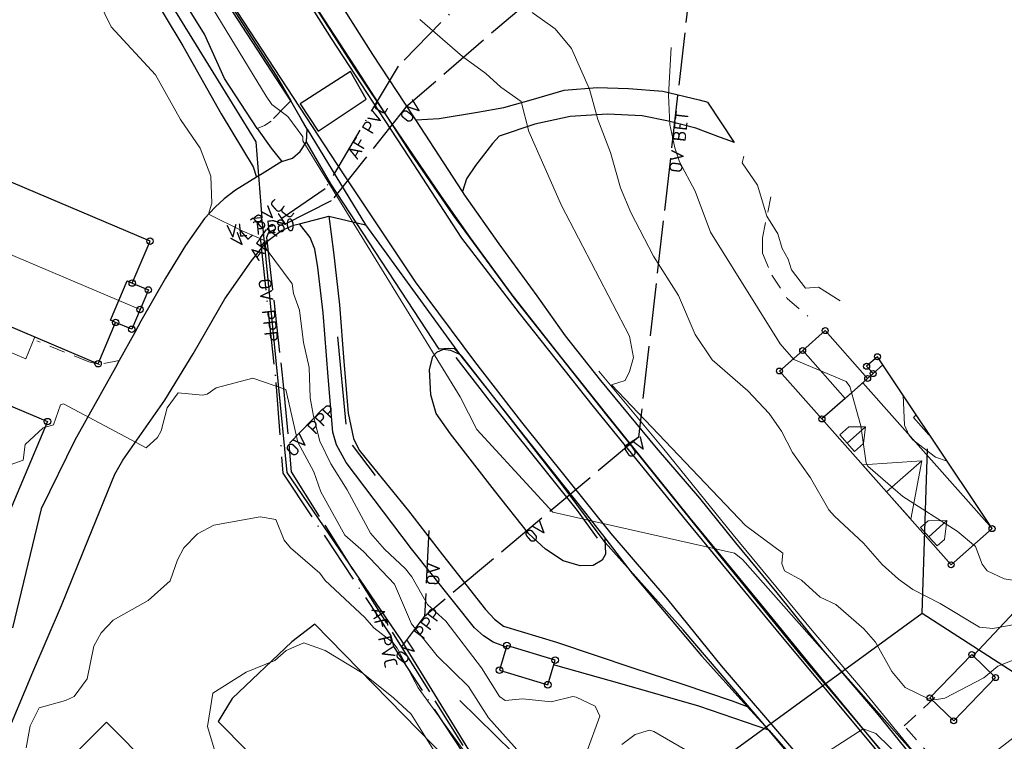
# Model space of a CAD drawing. Header units: metres. Extents: x 0 to 385757, y 0 to 6885278.
# Tile 96 of 108: x 309140 to 309233, y 6884294 to 6884362. Entities that reach past the tile are written whole.
import ezdxf

# ---------------------------------------------------------------- set-up
doc = ezdxf.new("R2010")
doc.units = ezdxf.units.M
for name, pattern in [('AvløpFelles', [7, 5, -1, 0, -1]), ('Overvann', [6, 5, -1]), ('STVEGKANT', [2.5, 1.5, -1])]:
    doc.linetypes.add(name, pattern=pattern)
for name, color, linetype in [('K--DI---', 7, 'Continuous'), ('K--DI---05009--TaksprangBunn', 9, 'Continuous'), ('K--DI---05014--Takkant-HUS_PRIKK', 8, 'Continuous'), ('K--DI---07006--Vegskulderkant', 9, 'Continuous'), ('K--DI---07536--GangfeltAvgrensning', 9, 'Continuous'), ('K--DI---09111--KantUtsnitt', 9, 'Continuous'), ('K--DI---Gjerde', 9, 'Continuous'), ('K--DI---Kjørebanekant', 9, 'Continuous'), ('K--DI---LednTraseseksjon-AF-Sosiinfo', 9, 'Continuous'), ('K--DI---LednTraseseksjon-OV-Sosiinfo', 9, 'Continuous'), ('K--DI---LednTraseseksjon-VL-Sosiinfo', 9, 'Continuous'), ('K--DI---VegAnnenAvgrensning', 9, 'Continuous'), ('K--DI---VegFiktivGrense', 9, 'Continuous')]:
    doc.layers.add(name, color=color, linetype=linetype)
for name, color, linetype, lineweight in [('K--DI---05041--TakoverbyggKant-OVERBYGG', 8, 'Continuous', 9), ('K--DI---05080--Bygningslinje-HUSDIV', 8, 'Continuous', 9), ('K--DI---05081--Taksprang-HUSDIV', 8, 'Continuous', 9), ('K--DI---06002--MurLoddrett-STMUR', 8, 'STREK MED BDS208', 9), ('K--DI---06320--Idrettsanlegg-IDRETT', 8, 'Continuous', 9), ('K--DI---07007--AnnetVegarealAvgrensning-STVEGKANT', 252, 'STVEGKANT', 20), ('K--DI---07018--Vegdekkekant-VKANT', 250, 'Continuous', 25), ('K--DI---07521--Vegrekkverk-FENDERVERK', 8, 'Continuous', 30), ('K--DI---08000--LednTraseseksjon-Avløp felles', 1, 'AvløpFelles', 25), ('K--DI---08000--LednTraseseksjon-Over vann', 7, 'Overvann', 25), ('K--DI---08000--LednTraseseksjon-Vann', 5, 'Continuous', 25), ('K--DI---Høydekurve-KURVE', 8, 'Continuous', 9), ('K--DI---Høydekurve-TKURVE', 7, 'Continuous', 20), ('K--DI---Mønelinje-HUSDIV', 8, 'Continuous', 9)]:
    doc.layers.add(name, color=color, linetype=linetype, lineweight=lineweight)
doc.layers.add('K--DI---HUS_PRIKK', color=7, linetype='Continuous', true_color=0x000000)
doc.styles.add('Focus CAT', font='isocpeur.ttf')
doc.linetypes.add('STREK MED BDS208', pattern='A,3.5,[208,BDS.shx,S=128,R=0,X=0,Y=0]', length=3.5)

# ---------------------------------------------------------------- blocks, each defined once
blk = doc.blocks.new('BDS199')
at = {"layer": 'K--DI---'}
blk.add_circle((0, 0), 5, dxfattribs=at)

msp = doc.modelspace()

# ---------------------------------------------------------------- linework, layer by layer
at = {"layer": 'K--DI---05009--TaksprangBunn', "linetype": 'Continuous', "elevation": 22.07}
msp.add_lwpolyline([(309221.66, 6884329.45), (309220.73, 6884328.62)], dxfattribs=at)
at = {"layer": 'K--DI---05009--TaksprangBunn', "linetype": 'Continuous'}
for points in [[(309148.69, 6884333.49, 19.43), (309148.2, 6884333.69, 19.45), (309149, 6884335.57, 20.29), (309149.79, 6884337.44, 19.44), (309150.27, 6884337.23, 19.44)], [(309220.21, 6884328.16, 21.89), (309218.07, 6884326.26, 23.12), (309215.86, 6884324.31, 21.89)]]:
    msp.add_polyline3d(points, dxfattribs=at)
at = {"layer": 'K--DI---05014--Takkant-HUS_PRIKK', "elevation": 16.96, "flags": 128}
msp.add_lwpolyline([(309129.08, 6884314.24), (309134.61, 6884327.28), (309142.21, 6884324.06), (309137.43, 6884312.77), (309132.8, 6884314.73), (309132.06, 6884312.98)], dxfattribs=at)
at = {"layer": 'K--DI---05014--Takkant-HUS_PRIKK'}
for points in [[(309150.27, 6884337.23, 19.44), (309151.96, 6884341.22, 17.63), (309122.59, 6884353.66, 17.63), (309123.88, 6884356.7, 17.63)], [(309126.35, 6884338.32, 17.63), (309147.02, 6884329.56, 17.63), (309148.69, 6884333.49, 19.43)], [(309150.27, 6884337.23, 19.66), (309151.8, 6884336.58, 19.66), (309151.01, 6884334.72, 20.42), (309150.22, 6884332.84, 19.66), (309148.69, 6884333.49, 19.66)], [(309220.21, 6884328.16, 21.89), (309216.17, 6884332.71, 21.89), (309214.03, 6884330.82, 23.12), (309211.82, 6884328.87, 21.89), (309215.86, 6884324.31, 21.89)], [(309221.14, 6884330.23, 21.58), (309220.11, 6884329.32, 21.58), (309220.73, 6884328.62, 22.07)], [(309220.73, 6884328.62, 30.53), (309220.21, 6884328.16, 31.19)], [(309215.86, 6884324.31, 26.79), (309228.15, 6884310.44, 26.79), (309232.04, 6884313.88, 31.76)], [(309190.49, 6884301.37, 18.31), (309185.9, 6884302.76, 18.31), (309185.2, 6884300.42, 18.07), (309189.79, 6884299.03, 18.07), (309190.49, 6884301.37, 18.31)], [(309228.39, 6884295.6, 19.3), (309226.13, 6884297.78, 19.3), (309230.11, 6884301.9, 18.81), (309232.37, 6884299.71, 18.81), (309228.39, 6884295.6, 19.3)]]:
    msp.add_polyline3d(points, dxfattribs=at)
at = {"layer": 'K--DI---05041--TakoverbyggKant-OVERBYGG'}
msp.add_polyline3d([(309141.02, 6884332.11, 16.83), (309140.14, 6884330.03, 16.8), (309125.47, 6884336.25, 16.8), (309126.35, 6884338.32, 16.83), (309141.02, 6884332.11, 16.83)], dxfattribs=at)
at = {"layer": 'K--DI---05080--Bygningslinje-HUSDIV'}
for points in [[(309226.06, 6884322.85, 30.41), (309226.02, 6884322.81, 30.43), (309224.56, 6884324.45, 30.43), (309224.83, 6884324.69, 30.3)], [(309218.42, 6884323.55, 28.14), (309220, 6884323.55, 29.27), (309219.82, 6884321.97, 28.14), (309218.96, 6884321.21, 28.14), (309218.26, 6884322, 29.27), (309217.56, 6884322.79, 28.14), (309218.42, 6884323.55, 28.14)], [(309224.3, 6884314.79, 26.79), (309225.35, 6884320.34, 31.07), (309219.71, 6884319.96, 26.79), (309222, 6884317.38, 31.07), (309224.3, 6884314.79, 26.79)], [(309225.95, 6884314.61, 27.86), (309227.75, 6884314.64, 29.17), (309227.51, 6884312.85, 27.86), (309226.81, 6884312.23, 27.86), (309226.03, 6884313.11, 29.17), (309225.25, 6884313.99, 27.86), (309225.95, 6884314.61, 27.86)]]:
    msp.add_polyline3d(points, dxfattribs=at)
at = {"layer": 'K--DI---05081--Taksprang-HUSDIV'}
for points in [[(309148.69, 6884333.49, 19.66), (309148.2, 6884333.69, 19.66), (309149, 6884335.57, 20.42), (309149.79, 6884337.44, 19.66), (309150.27, 6884337.23, 19.66)], [(309221.66, 6884329.45, 29.36), (309220.73, 6884328.62, 30.53)], [(309220.21, 6884328.16, 31.19), (309219.75, 6884327.75, 31.76), (309215.86, 6884324.31, 26.79)]]:
    msp.add_polyline3d(points, dxfattribs=at)
at = {"layer": 'K--DI---06002--MurLoddrett-STMUR'}
msp.add_polyline3d([(309194.65, 6884328.87, 16.93), (309200.83, 6884321.45, 17.54), (309207.41, 6884313.3, 16.97), (309214.94, 6884304.2, 16.67), (309219.89, 6884298.38, 16.48), (309225.38, 6884291.65, 16.05), (309230.38, 6884285.74, 15.62), (309236.18, 6884278.77, 14.72), (309242.52, 6884270.55, 13.26)], dxfattribs=at)
at = {"layer": 'K--DI---06320--Idrettsanlegg-IDRETT'}
msp.add_polyline3d([(309147.83, 6884295.48, 12.8), (309173.59, 6884269.5, 12.81), (309133.84, 6884230.16, 12.69), (309108.25, 6884255.87, 12.68), (309147.83, 6884295.48, 12.8)], dxfattribs=at)
at = {"layer": 'K--DI---07006--Vegskulderkant', "linetype": 'Continuous'}
for points in [[(309290.06, 6884208.56, 7.83), (309282.29, 6884218.39, 8.57), (309275.92, 6884226.2, 9.29), (309267.43, 6884236.7, 10.09), (309260.33, 6884245.43, 10.97), (309255.18, 6884252.01, 11.53), (309254.28, 6884253.13, 11.62), (309253.84, 6884254.65, 11.68), (309242.89, 6884267.8, 12.71), (309240.9, 6884269.36, 12.91), (309236.04, 6884275.12, 13.49), (309226.86, 6884286.4, 14.29), (309221.93, 6884292.27, 14.83), (309214.04, 6884301.63, 15.54), (309205.98, 6884311.53, 15.92), (309195.43, 6884324.63, 16.11), (309186.68, 6884335.69, 16.11), (309180.79, 6884343.71, 16.05), (309176.77, 6884349.59, 16.15), (309171.4, 6884357.88, 16.12), (309163.87, 6884369.49, 16.11)], [(309241.45, 6884254.99, 12.12), (309231.9, 6884265.85, 12.71), (309230.71, 6884267.74, 13.07), (309228.18, 6884272.82, 13.6), (309226.74, 6884275.5, 13.86), (309224.65, 6884278.53, 14.26), (309222.05, 6884281.7, 14.44), (309216.53, 6884287.92, 14.91), (309210.81, 6884294.71, 15.18), (309202.67, 6884304.24, 15.71), (309195.24, 6884312.57, 16.16), (309191.16, 6884318.05, 16.19), (309181.61, 6884330.27, 16.22), (309180.92, 6884330.98, 16.22), (309180.31, 6884331, 16.22), (309179.47, 6884330.94, 16.21), (309169.16, 6884346.66, 15.95), (309166.85, 6884350.65, 15.99), (309166.91, 6884351.86, 16.07), (309166.62, 6884352.36, 16.13), (309165.35, 6884354.55, 16.24), (309159.83, 6884363.04, 16.13)]]:
    msp.add_polyline3d(points, dxfattribs=at)
at = {"layer": 'K--DI---07007--AnnetVegarealAvgrensning-STVEGKANT'}
for points in [[(309165.35, 6884354.55, 16.24), (309164.76, 6884353.95, 16.16), (309163.47, 6884352.62, 16.05), (309162.84, 6884352.23, 16.01), (309162.15, 6884351.94, 15.65)], [(309211, 6884345.44, 20.35), (309210.21, 6884341.53, 20.27), (309210.2, 6884340.08, 20.18), (309211.09, 6884337.98, 19.99), (309212.56, 6884335.78, 19.66), (309214.52, 6884334.08, 19.45)], [(309149.04, 6884329.87, 14.23), (309147.19, 6884329.49, 14.19), (309146.15, 6884329.74, 14.17), (309141.19, 6884331.73, 14.3)], [(309239.51, 6884277.65, 14.92), (309234.75, 6884282.52, 15.43), (309223.67, 6884295.13, 16.34), (309226.6, 6884297.81, 16.49)]]:
    msp.add_polyline3d(points, dxfattribs=at)
at = {"layer": 'K--DI---07018--Vegdekkekant-VKANT'}
for points in [[(309241.74, 6884268.3, 12.7), (309241.16, 6884269.02, 12.75), (309233.15, 6884278.68, 13.65), (309226.18, 6884287.07, 14.45), (309216.32, 6884299.04, 15.3), (309210.12, 6884306.64, 15.77), (309203.34, 6884314.86, 16.05), (309195.91, 6884324.09, 16.35), (309190.92, 6884330.36, 16.41), (309186.32, 6884336.25, 16.39), (309182.45, 6884341.53, 16.12), (309179.69, 6884345.47, 15.98), (309174.97, 6884352.41, 15.98), (309171.38, 6884357.78, 16.15), (309167.28, 6884364.16, 16.15), (309163.18, 6884370.78, 16.16), (309157.91, 6884378.53, 16.13), (309152.63, 6884387.01, 16.18), (309147.42, 6884395.23, 16.27), (309143.34, 6884401.75, 16.08), (309141, 6884405.84, 15.92), (309140.58, 6884406.54, 15.91)], [(309130.04, 6884398.98, 15.55), (309130.82, 6884398.18, 15.55), (309133.17, 6884394.64, 15.55), (309138.85, 6884385.96, 15.61), (309144.37, 6884377.48, 15.71), (309148.58, 6884370.75, 15.69), (309151.73, 6884365.39, 15.66), (309155.07, 6884359.79, 15.64), (309158.74, 6884353.33, 15.62), (309161.78, 6884348.3, 15.52), (309162.08, 6884347.29, 15.43)], [(309137.91, 6884397.47, 16.04), (309140.4, 6884393.68, 16.1), (309144.99, 6884386.35, 16.1), (309150.73, 6884377.37, 16.17), (309155.62, 6884369.77, 16.26), (309160.13, 6884362.91, 16.35), (309163.99, 6884356.91, 16.32), (309165.35, 6884354.55, 16.24)], [(309162.15, 6884351.94, 15.65), (309159.05, 6884356.69, 15.56), (309157.14, 6884360.91, 15.67), (309152.61, 6884368.21, 15.67), (309148.37, 6884375.12, 15.67), (309143.54, 6884382.84, 15.67)], [(309177.24, 6884352.75, 16.13), (309176.98, 6884353.14, 16.13), (309173.16, 6884358.96, 16.17), (309169.42, 6884364.9, 16.21), (309165.67, 6884370.71, 16.11), (309164.44, 6884372.6, 16.12)], [(309177.24, 6884352.75, 16.13), (309179.46, 6884352.87, 16.19), (309183.1, 6884353.48, 16.58), (309185.62, 6884353.93, 16.87), (309188.43, 6884354.73, 17.18), (309191.35, 6884355.57, 17.64), (309194.48, 6884355.83, 18), (309197.46, 6884355.75, 18.51), (309200.73, 6884355.48, 19), (309204.19, 6884354.66, 19.45), (309205, 6884354.43, 19.55)], [(309207.56, 6884350.6, 19.79), (309206.22, 6884351.09, 19.64), (309203.86, 6884351.96, 19.24), (309201.26, 6884352.63, 18.94), (309198.78, 6884353.13, 18.59), (309195.48, 6884353.29, 18.11), (309191.92, 6884353.07, 17.63), (309188.57, 6884352.34, 17.17), (309185.18, 6884351.19, 16.62), (309184.52, 6884350.51, 16.58), (309182.9, 6884348.41, 16.33), (309182.07, 6884347.15, 16.27), (309181.68, 6884345.93, 16.13)], [(309164.5, 6884348.79, 15.71), (309162.62, 6884347.62, 15.47), (309162.08, 6884347.29, 15.43)], [(309162.08, 6884347.29, 15.43), (309160.1, 6884346.07, 15.27), (309159, 6884345.23, 15.15), (309158.14, 6884344.44, 15.05), (309157.15, 6884343.38, 14.97), (309155.34, 6884340.79, 14.92), (309153.43, 6884337.7, 14.75), (309151.1, 6884333.6, 14.39), (309150.5, 6884332.52, 14.34)], [(309244.84, 6884267.37, 12.46), (309240.93, 6884272.08, 13.04), (309237.88, 6884276, 13.47), (309234.05, 6884280.71, 13.82), (309230.24, 6884285.13, 14.34), (309225.4, 6884291.05, 14.91), (309221.09, 6884296.35, 15.18), (309216.01, 6884302.29, 15.76), (309211.61, 6884307.76, 15.95), (309207.66, 6884312.52, 16.07), (309204.26, 6884316.78, 16.23), (309200.12, 6884321.55, 16.33), (309194.82, 6884327.97, 16.59), (309191.47, 6884332.22, 16.59), (309188.79, 6884336.03, 16.47), (309185.18, 6884340.95, 16.26), (309181.91, 6884345.6, 16.13), (309181.68, 6884345.93, 16.13)], [(309166.18, 6884342.87, 15.61), (309168.95, 6884343.59, 16.06)], [(309168.95, 6884343.59, 16.06), (309169.42, 6884340.18, 16.06), (309169.98, 6884335.17, 16.04), (309170.39, 6884329.78, 15.97), (309170.79, 6884324.86, 15.91), (309171.3, 6884322.44, 15.81), (309171.86, 6884321.35, 15.8), (309172.94, 6884320.02, 15.8), (309176.54, 6884315.57, 15.77), (309179.78, 6884311.4, 15.77), (309183.88, 6884306.18, 15.8), (309184.72, 6884305.27, 15.79), (309185.58, 6884304.6, 15.8), (309190.62, 6884303.07, 15.84), (309197.88, 6884300.63, 15.94), (309202.64, 6884299.09, 15.67), (309207.33, 6884297.51, 15.53), (309208.76, 6884296.97, 15.37)], [(309101.76, 6884259.86, 13.87), (309107.76, 6884265.21, 13.79), (309114.66, 6884271.24, 13.76), (309121.03, 6884276.88, 13.87), (309127.12, 6884282.11, 13.84), (309132.12, 6884286.39, 13.85), (309136.48, 6884290.34, 13.81), (309136.81, 6884290.91, 13.81), (309138.05, 6884293.65, 13.79), (309140.81, 6884300.23, 13.81), (309143.53, 6884306.57, 13.89), (309146.12, 6884312.91, 13.97), (309148.62, 6884319.07, 14.06), (309149.36, 6884320.39, 14.05), (309153.37, 6884326.1, 14.21), (309156.05, 6884330.5, 14.33), (309159.08, 6884335.73, 14.68), (309161.6, 6884339.36, 14.88), (309163.08, 6884341.18, 15), (309164.45, 6884342.22, 15.26), (309165.62, 6884342.73, 15.52), (309166.18, 6884342.87, 15.61)], [(309185.85, 6884302.6, 15.92), (309184.6, 6884303.07, 15.93), (309183.68, 6884303.67, 15.9), (309182.83, 6884304.46, 15.89), (309176.83, 6884311.96, 15.8), (309170.61, 6884320.16, 15.8), (309169.68, 6884321.86, 15.8), (309169.36, 6884323.06, 15.82), (309168.91, 6884328.33, 15.92), (309168.43, 6884334.4, 15.88), (309167.91, 6884338.7, 15.91), (309167.63, 6884340.45, 15.93), (309167.19, 6884341.58, 15.84), (309166.18, 6884342.87, 15.61)], [(309150.5, 6884332.52, 14.34), (309149.04, 6884329.87, 14.23)], [(309195.2, 6884313, 16.19), (309195.29, 6884311.44, 16.19), (309194.96, 6884310.87, 16.19), (309194.1, 6884310.38, 16.16), (309192.88, 6884310.34, 16.12), (309191.24, 6884310.83, 16.09), (309189.57, 6884311.93, 16.08), (309188, 6884313.38, 16.08), (309184.72, 6884317.51, 16.04), (309180.55, 6884322.88, 16.03), (309179.17, 6884324.84, 16.01), (309178.68, 6884326.6, 16.02), (309178.53, 6884329.02, 16.07), (309178.86, 6884330.26, 16.12), (309179.23, 6884330.67, 16.13), (309179.87, 6884330.95, 16.16), (309180.54, 6884330.85, 16.18), (309181.39, 6884330.48, 16.36)], [(309181.39, 6884330.48, 16.36), (309188.09, 6884322.01, 16.29), (309193.39, 6884315.36, 16.29), (309195.2, 6884313, 16.19)], [(309210.81, 6884294.71, 15.18), (309204.15, 6884297.01, 15.61), (309196.64, 6884299.14, 15.84), (309190.55, 6884300.87, 15.92), (309190.36, 6884300.93, 15.92)], [(309208.76, 6884296.97, 15.37), (309210.81, 6884294.71, 15.18)], [(309210.81, 6884294.71, 15.18), (309216.16, 6884288.64, 14.88), (309219.59, 6884284.77, 14.77), (309223.55, 6884279.91, 14.41), (309224.65, 6884278.53, 14.26)]]:
    msp.add_polyline3d(points, dxfattribs=at)
at = {"layer": 'K--DI---07521--Vegrekkverk-FENDERVERK'}
for points in [[(309170.6, 6884323.81, 16.66), (309169.83, 6884332.12, 16.64)], [(309181.04, 6884330.14, 16.29), (309184.4, 6884325.82, 17.05), (309190.26, 6884318.5, 17.05), (309192.59, 6884315.59, 17.05), (309194.5, 6884312.98, 16.22)], [(309171.2, 6884321.83, 16.74), (309173.36, 6884318.94, 16.66)]]:
    msp.add_polyline3d(points, dxfattribs=at)
at = {"layer": 'K--DI---07536--GangfeltAvgrensning'}
msp.add_polyline3d([(309171.0194, 6884357.3502, 16.09), (309166.2394, 6884354.2902, 16.1), (309167.9394, 6884351.6802, 16.1), (309172.5094, 6884354.7202, 16.13), (309171.0194, 6884357.3502, 16.09)], dxfattribs=at)
at = {"layer": 'K--DI---07536--GangfeltAvgrensning', "linetype": 'Continuous'}
msp.add_polyline3d([(309171.02, 6884357.35, 16.09), (309166.24, 6884354.29, 16.1), (309167.94, 6884351.68, 16.1), (309172.51, 6884354.72, 16.13), (309171.02, 6884357.35, 16.09)], dxfattribs=at)
at = {"layer": 'K--DI---08000--LednTraseseksjon-Avløp felles'}
msp.add_lwpolyline([(309175.56, 6884357.87), (309168.61, 6884346.2)], dxfattribs=at)
for points in [[(309214.49, 6884397.43, 0), (309175.56, 6884357.87, 14.83)], [(309168.61, 6884346.2, 0), (309163.01, 6884342.34, 0), (309162.42, 6884341.54, 16.13)], [(309162.42, 6884341.54, 0), (309163.94, 6884327.79, 13.95), (309164.59, 6884319.17, 14.45), (309174.87, 6884303.68, 0), (309175.11, 6884302.66, 0), (309184.16, 6884288.8, 0), (309184.3, 6884288.16, 0)]]:
    msp.add_polyline3d(points, dxfattribs=at)
at = {"layer": 'K--DI---08000--LednTraseseksjon-Over vann'}
for points in [[(309197.32, 6884372.08), (309176.28, 6884353.95), (309169.2, 6884345.04)], [(309165.24, 6884322.02), (309168.38, 6884325.28)], [(309198.42, 6884322.58), (309178.07, 6884305.51)], [(309197.09, 6884321.71), (309198.42, 6884322.58)], [(309178.48, 6884313.69), (309178.07, 6884305.51)], [(309175.89, 6884302.6), (309178.07, 6884305.51)]]:
    msp.add_lwpolyline(points, dxfattribs=at)
for points in [[(309204.85, 6884378.91, 18.69), (309198.42, 6884322.58, 18.23)], [(309169.2, 6884345.04, 0), (309163.22, 6884342.03, 14.98), (309163.04, 6884341.57, 0), (309164.6, 6884327.88, 14.05), (309165.39, 6884319.27, 0), (309175.89, 6884302.6, 0)], [(309175.89, 6884302.6, 0), (309184.61, 6884288.57, 0), (309184.78, 6884287.46, 13.08), (309174.41, 6884265.49, 12.26), (309189.94, 6884232.03, 8.09)]]:
    msp.add_polyline3d(points, dxfattribs=at)
at = {"layer": 'K--DI---08000--LednTraseseksjon-Vann'}
for points in [[(309128.81, 6884396.53), (309138.75, 6884388.38), (309162.02, 6884350.66), (309162.59, 6884343.45)], [(309162.59, 6884343.45), (309161.7, 6884343.37), (309161.53, 6884343.22)], [(309162.63, 6884343.09), (309162.49, 6884343.08), (309162.4, 6884343.09), (309161.84, 6884343.03), (309161.77, 6884342.96)], [(309225.38, 6884305.85), (309249.59, 6884290.24)]]:
    msp.add_lwpolyline(points, dxfattribs=at)
for points in [[(309202, 6884240.1, 0), (309200.45, 6884242.17, 10.05), (309190.5, 6884251.82, 9.99), (309175.66, 6884264.69, 11.89), (309174.7, 6884265.71, 12.13), (309185.3, 6884287.9, 0), (309184.9, 6884288.57, 0), (309175.92, 6884303.21, 0), (309164.99, 6884319.22, 0), (309164.15, 6884327.9, 14.06), (309162.76, 6884342.07, 15.24), (309162.59, 6884343.45, 0)], [(309200.31, 6884238.88, 10.01), (309195.2, 6884246.28, 0), (309189, 6884252.45, 0), (309175.48, 6884265.94, 0), (309185.7, 6884287.74, 0), (309188.59, 6884290.76, 14.64), (309193.53, 6884292.33, 16.04), (309198.85, 6884292.5, 15.85), (309205.86, 6884291.61, 16.05), (309225.38, 6884305.85, 0), (309225.91, 6884321.46, 0)]]:
    msp.add_polyline3d(points, dxfattribs=at)
at = {"layer": 'K--DI---09111--KantUtsnitt', "linetype": 'Continuous'}
for points in [[(309207.56, 6884350.6), (309205, 6884354.43)], [(309232.04, 6884313.88), (309226.06, 6884322.85), (309224.83, 6884324.69), (309221.66, 6884329.45), (309221.14, 6884330.23)]]:
    msp.add_lwpolyline(points, dxfattribs=at)
for points, elevation in [([(309181.68, 6884345.93), (309177.24, 6884352.75)], 16.13), ([(309190.36, 6884300.93), (309190.49, 6884301.37), (309185.9, 6884302.76), (309185.85, 6884302.6)], 15.92)]:
    msp.add_lwpolyline(points, dxfattribs=dict(at, elevation=elevation))
for points in [[(309241.74, 6884268.3, 12.7), (309241.16, 6884269.02, 12.75), (309233.15, 6884278.68, 13.65), (309226.18, 6884287.07, 14.45), (309216.32, 6884299.04, 15.3), (309210.12, 6884306.64, 15.77), (309203.34, 6884314.86, 16.05), (309195.91, 6884324.09, 16.35), (309190.92, 6884330.36, 16.41), (309186.32, 6884336.25, 16.39), (309182.45, 6884341.53, 16.12), (309179.69, 6884345.47, 15.98), (309174.97, 6884352.41, 15.98), (309171.38, 6884357.78, 16.15), (309167.28, 6884364.16, 16.15), (309163.18, 6884370.78, 16.16), (309157.91, 6884378.53, 16.13), (309152.63, 6884387.01, 16.18), (309147.42, 6884395.23, 16.27), (309143.34, 6884401.75, 16.08), (309141, 6884405.84, 15.92), (309140.58, 6884406.54, 15.91)], [(309130.04, 6884398.98, 15.55), (309130.82, 6884398.18, 15.55), (309133.17, 6884394.64, 15.55), (309138.85, 6884385.96, 15.61), (309144.37, 6884377.48, 15.71), (309148.58, 6884370.75, 15.69), (309151.73, 6884365.39, 15.66), (309155.07, 6884359.79, 15.64), (309158.74, 6884353.33, 15.62), (309161.78, 6884348.3, 15.52), (309162.08, 6884347.29, 15.43)], [(309137.91, 6884397.47, 16.04), (309140.4, 6884393.68, 16.1), (309144.99, 6884386.35, 16.1), (309150.73, 6884377.37, 16.17), (309155.62, 6884369.77, 16.26), (309160.13, 6884362.91, 16.35), (309163.99, 6884356.91, 16.32), (309165.35, 6884354.55, 16.24)], [(309162.15, 6884351.94, 15.65), (309159.05, 6884356.69, 15.56), (309157.14, 6884360.91, 15.67), (309152.61, 6884368.21, 15.67), (309148.37, 6884375.12, 15.67), (309143.54, 6884382.84, 15.67)], [(309177.24, 6884352.75, 16.13), (309176.98, 6884353.14, 16.13), (309173.16, 6884358.96, 16.17), (309169.42, 6884364.9, 16.21), (309165.67, 6884370.71, 16.11), (309164.44, 6884372.6, 16.12)], [(309177.24, 6884352.75, 16.13), (309179.46, 6884352.87, 16.19), (309183.1, 6884353.48, 16.58), (309185.62, 6884353.93, 16.87), (309188.43, 6884354.73, 17.18), (309191.35, 6884355.57, 17.64), (309194.48, 6884355.83, 18), (309197.46, 6884355.75, 18.51), (309200.73, 6884355.48, 19), (309204.19, 6884354.66, 19.45), (309205, 6884354.43, 19.55)], [(309166.91, 6884351.86, 16.07), (309166.33, 6884352.86, 16.19), (309165.35, 6884354.55, 16.24)], [(309207.56, 6884350.6, 19.79), (309206.22, 6884351.09, 19.64), (309203.86, 6884351.96, 19.24), (309201.26, 6884352.63, 18.94), (309198.78, 6884353.13, 18.59), (309195.48, 6884353.29, 18.11), (309191.92, 6884353.07, 17.63), (309188.57, 6884352.34, 17.17), (309185.18, 6884351.19, 16.62), (309184.52, 6884350.51, 16.58), (309182.9, 6884348.41, 16.33), (309182.07, 6884347.15, 16.27), (309181.68, 6884345.93, 16.13)], [(309162.15, 6884351.94, 15.65), (309163.49, 6884350.05, 15.69), (309164.5, 6884348.79, 15.71)], [(309164.5, 6884348.79, 15.71), (309165.5, 6884349.11, 15.78), (309166.24, 6884349.73, 15.93), (309166.85, 6884350.65, 15.99), (309166.91, 6884351.86, 16.07)], [(309166.91, 6884351.86, 16.07), (309172.46, 6884342.77, 16.24)], [(309164.5, 6884348.79, 15.71), (309162.62, 6884347.62, 15.47), (309162.08, 6884347.29, 15.43)], [(309162.08, 6884347.29, 15.43), (309160.1, 6884346.07, 15.27), (309159, 6884345.23, 15.15), (309158.14, 6884344.44, 15.05), (309157.15, 6884343.38, 14.97), (309155.34, 6884340.79, 14.92), (309153.43, 6884337.7, 14.75), (309151.1, 6884333.6, 14.39), (309150.5, 6884332.52, 14.34)], [(309244.84, 6884267.37, 12.46), (309240.93, 6884272.08, 13.04), (309237.88, 6884276, 13.47), (309234.05, 6884280.71, 13.82), (309230.24, 6884285.13, 14.34), (309225.4, 6884291.05, 14.91), (309221.09, 6884296.35, 15.18), (309216.01, 6884302.29, 15.76), (309211.61, 6884307.76, 15.95), (309207.66, 6884312.52, 16.07), (309204.26, 6884316.78, 16.23), (309200.12, 6884321.55, 16.33), (309194.82, 6884327.97, 16.59), (309191.47, 6884332.22, 16.59), (309188.79, 6884336.03, 16.47), (309185.18, 6884340.95, 16.26), (309181.91, 6884345.6, 16.13), (309181.68, 6884345.93, 16.13)], [(309166.18, 6884342.87, 15.61), (309168.95, 6884343.59, 16.06)], [(309168.95, 6884343.59, 16.06), (309172.46, 6884342.77, 16.24)], [(309168.95, 6884343.59, 16.06), (309169.42, 6884340.18, 16.06), (309169.98, 6884335.17, 16.04), (309170.39, 6884329.78, 15.97), (309170.79, 6884324.86, 15.91), (309171.3, 6884322.44, 15.81), (309171.86, 6884321.35, 15.8), (309172.94, 6884320.02, 15.8), (309176.54, 6884315.57, 15.77), (309179.78, 6884311.4, 15.77), (309183.88, 6884306.18, 15.8), (309184.72, 6884305.27, 15.79), (309185.58, 6884304.6, 15.8), (309190.62, 6884303.07, 15.84), (309197.88, 6884300.63, 15.94), (309202.64, 6884299.09, 15.67), (309207.33, 6884297.51, 15.53), (309208.76, 6884296.97, 15.37)], [(309101.76, 6884259.86, 13.87), (309107.76, 6884265.21, 13.79), (309114.66, 6884271.24, 13.76), (309121.03, 6884276.88, 13.87), (309127.12, 6884282.11, 13.84), (309132.12, 6884286.39, 13.85), (309136.48, 6884290.34, 13.81), (309136.81, 6884290.91, 13.81), (309138.05, 6884293.65, 13.79), (309140.81, 6884300.23, 13.81), (309143.53, 6884306.57, 13.89), (309146.12, 6884312.91, 13.97), (309148.62, 6884319.07, 14.06), (309149.36, 6884320.39, 14.05), (309153.37, 6884326.1, 14.21), (309156.05, 6884330.5, 14.33), (309159.08, 6884335.73, 14.68), (309161.6, 6884339.36, 14.88), (309163.08, 6884341.18, 15), (309164.45, 6884342.22, 15.26), (309165.62, 6884342.73, 15.52), (309166.18, 6884342.87, 15.61)], [(309185.85, 6884302.6, 15.92), (309184.6, 6884303.07, 15.93), (309183.68, 6884303.67, 15.9), (309182.83, 6884304.46, 15.89), (309176.83, 6884311.96, 15.8), (309170.61, 6884320.16, 15.8), (309169.68, 6884321.86, 15.8), (309169.36, 6884323.06, 15.82), (309168.91, 6884328.33, 15.92), (309168.43, 6884334.4, 15.88), (309167.91, 6884338.7, 15.91), (309167.63, 6884340.45, 15.93), (309167.19, 6884341.58, 15.84), (309166.18, 6884342.87, 15.61)], [(309172.46, 6884342.77, 16.24), (309181.39, 6884330.48, 16.36)], [(309150.5, 6884332.52, 14.34), (309149.04, 6884329.87, 14.23)], [(309195.2, 6884313, 16.19), (309195.29, 6884311.44, 16.19), (309194.96, 6884310.87, 16.19), (309194.1, 6884310.38, 16.16), (309192.88, 6884310.34, 16.12), (309191.24, 6884310.83, 16.09), (309189.57, 6884311.93, 16.08), (309188, 6884313.38, 16.08), (309184.72, 6884317.51, 16.04), (309180.55, 6884322.88, 16.03), (309179.17, 6884324.84, 16.01), (309178.68, 6884326.6, 16.02), (309178.53, 6884329.02, 16.07), (309178.86, 6884330.26, 16.12), (309179.23, 6884330.67, 16.13), (309179.87, 6884330.95, 16.16), (309180.54, 6884330.85, 16.18), (309181.39, 6884330.48, 16.36)], [(309181.39, 6884330.48, 16.36), (309188.09, 6884322.01, 16.29), (309193.39, 6884315.36, 16.29), (309195.2, 6884313, 16.19)], [(309149.04, 6884329.87, 14.23), (309148.67, 6884329.19, 14.2), (309144.82, 6884322.29, 13.95), (309141.6, 6884315.76, 14.01), (309138.88, 6884304.46, 13.92)], [(309195.2, 6884313, 16.19), (309197.81, 6884309.61, 16.03), (309204.4, 6884301.78, 15.77), (309208.76, 6884296.97, 15.37)], [(309210.81, 6884294.71, 15.18), (309204.15, 6884297.01, 15.61), (309196.64, 6884299.14, 15.84), (309190.55, 6884300.87, 15.92), (309190.36, 6884300.93, 15.92)], [(309208.76, 6884296.97, 15.37), (309210.81, 6884294.71, 15.18)], [(309210.81, 6884294.71, 15.18), (309216.16, 6884288.64, 14.88), (309219.59, 6884284.77, 14.77), (309223.55, 6884279.91, 14.41), (309224.65, 6884278.53, 14.26)]]:
    msp.add_polyline3d(points, dxfattribs=at)
at = {"layer": 'K--DI---Gjerde', "linetype": 'Continuous'}
for points in [[(309230.25, 6884301.77, 18.81), (309233.74, 6884305.48, 19.71), (309235.98, 6884307.97, 20.53)], [(309167.62, 6884304.8, 14.92), (309165.46, 6884303.1, 15.8), (309159.76, 6884297.72, 15.33), (309158.43, 6884295.55, 14.66), (309172.53, 6884281.31, 14.82), (309174.42, 6884282.54, 15.36), (309180.37, 6884288.51, 15.36), (309181.67, 6884290.42, 14.93), (309167.62, 6884304.8, 14.92)], [(309181.43, 6884297.54, 15.16), (309186.47, 6884292.58, 15.39), (309193.8, 6884285.45, 15.03), (309187.38, 6884277.97, 14.7), (309176.43, 6884266.14, 14.21), (309168.46, 6884258.04, 14.25), (309159.38, 6884248.6, 14.24), (309151.45, 6884240.44, 14.25), (309140.7, 6884229.47, 13.73)]]:
    msp.add_polyline3d(points, dxfattribs=at)
at = {"layer": 'K--DI---Høydekurve-KURVE', "flags": 128}
for points, elevation in [([(309250.22, 6884286.61), (309246.83, 6884288.49), (309244.09, 6884290.26), (309242.96, 6884291.43), (309240.95, 6884294.28), (309239.87, 6884295.33), (309238.33, 6884295.53), (309235.12, 6884294.81), (309232.06, 6884292.44), (309230.95, 6884291.88), (309229.34, 6884291.8), (309224.72, 6884292.41), (309208.31, 6884310.95), (309207.53, 6884311.56), (309190.28, 6884315.43), (309183.05, 6884323.31), (309181.46, 6884326.4), (309166.5, 6884350.76), (309166.49, 6884351.15), (309165.07, 6884353.08), (309163.54, 6884354.22), (309163.02, 6884355), (309139.75, 6884393.25)], 16), ([(309234.99, 6884301.76), (309232.58, 6884300.79), (309231.25, 6884299.69), (309227.56, 6884297.77), (309226.57, 6884297.61), (309225.99, 6884297.69), (309223.79, 6884298.78), (309222.5, 6884300.29), (309220.95, 6884303.08), (309219.83, 6884304.34), (309217.18, 6884306.67), (309215.7, 6884307.37), (309213.92, 6884308.99), (309212.31, 6884309.86), (309212.05, 6884310.56), (309212.15, 6884311.56), (309208.58, 6884314.19), (309195.85, 6884327.55), (309197.15, 6884327.97), (309197.57, 6884328.82), (309197.95, 6884330.15), (309197.55, 6884332.17), (309191.08, 6884344.61), (309187.98, 6884351.66), (309187.25, 6884354.49), (309185.32, 6884355.87), (309183.9, 6884357.16), (309181.67, 6884358.77), (309177.62, 6884362.3)], 17), ([(309237.11, 6884305.3), (309232.12, 6884304.39), (309230.85, 6884304.52), (309227.11, 6884306.76), (309224.5, 6884308.09), (309223.14, 6884309.07), (309221.6, 6884310.47), (309219.81, 6884312.51), (309217.04, 6884315.06), (309216.51, 6884315.67), (309214.76, 6884318.72), (309213.05, 6884321.12), (309212.01, 6884323.16), (309210.85, 6884324.83), (309208.81, 6884326.97), (309205.42, 6884329.94), (309203.8, 6884332.35), (309202.23, 6884336.04), (309199.83, 6884339.79), (309197.68, 6884343.95), (309196.69, 6884346.28), (309195.76, 6884349.66), (309194.55, 6884352.8), (309193.74, 6884355.66), (309192.04, 6884359.53), (309190.5, 6884361.42), (309188.3, 6884362.96)], 18), ([(309235.45, 6884308.77), (309233.18, 6884309.09), (309231.58, 6884309.86), (309231.09, 6884310.51), (309230.46, 6884312.18), (309228.73, 6884313.63), (309223.56, 6884316.93), (309220.22, 6884319.81), (309220.06, 6884320.1), (309219.57, 6884323.67), (309218.5, 6884327.4), (309218.17, 6884327.88), (309213.19, 6884329.97), (309211.89, 6884331.44), (309205.27, 6884342.06), (309203.8, 6884345.96), (309202.3, 6884348.75), (309201.86, 6884350.09), (309201.41, 6884352.3), (309201.26, 6884355.11), (309201.53, 6884359.64)], 19), ([(309187.66, 6884291.94), (309184.16, 6884295.9), (309182.25, 6884298.88), (309179.26, 6884301.78), (309176.84, 6884304.82), (309175.22, 6884308.59), (309172.26, 6884311.69), (309170.49, 6884313.27), (309168.22, 6884317.38), (309167.53, 6884319.29), (309166.01, 6884322.11), (309164.89, 6884327.12), (309161.74, 6884328.2), (309158.26, 6884327.26), (309157.4, 6884326.67), (309156.96, 6884326.58), (309154.65, 6884326.78), (309153.58, 6884325.38), (309153.03, 6884323.18), (309152.68, 6884322.55), (309151.58, 6884321.57), (309143.74, 6884325.75), (309143.44, 6884325.64), (309142.79, 6884323.76), (309141.79, 6884323.48), (309140.07, 6884321.87), (309139.9, 6884320.38), (309137.15, 6884319.41)], 14), ([(309181.98, 6884292.51), (309177.45, 6884298.73), (309175.45, 6884302.51), (309175.06, 6884303.06), (309173.26, 6884304.43), (309172.39, 6884305.42), (309168.62, 6884308.96), (309168.11, 6884309.64), (309165.33, 6884312.05), (309164.71, 6884312.79), (309163.91, 6884314.76), (309162.43, 6884315), (309158.04, 6884314.22), (309156.47, 6884313.37), (309155.19, 6884312.04), (309154.56, 6884310.92), (309153.88, 6884308.91), (309151.77, 6884307.03), (309148.45, 6884305.16), (309147.3, 6884303.97), (309146.62, 6884302.7), (309145.98, 6884299.6), (309144.75, 6884297.93), (309143.91, 6884297.55), (309141.42, 6884296.85), (309140.56, 6884295.14), (309140.18, 6884293.02)], 13), ([(309164.91, 6884302.29), (309166.6, 6884303.02), (309168.63, 6884302.3), (309172.23, 6884300.1), (309175.13, 6884297.79), (309176.8, 6884296.22), (309179.02, 6884292.68), (309180.2, 6884289.45), (309180.06, 6884286.19), (309179.3, 6884284.54), (309172.3, 6884281.18), (309170.59, 6884280.91), (309167.12, 6884281.39), (309164.06, 6884283.92), (309162.04, 6884286), (309160.9, 6884287.52), (309159.91, 6884289.74), (309158.06, 6884292.95), (309157.44, 6884295.07), (309157.94, 6884298.22), (309161.1, 6884300.24), (309163.84, 6884301.34), (309164.91, 6884302.29)], 13)]:
    msp.add_lwpolyline(points, dxfattribs=dict(at, elevation=elevation))
at = {"layer": 'K--DI---Høydekurve-TKURVE', "flags": 128}
for points, elevation in [([(309193.45, 6884292.49), (309194.75, 6884296.06), (309194.29, 6884297.01), (309192.49, 6884297.86), (309192.18, 6884297.91), (309190.12, 6884297.42), (309187.4, 6884297.68), (309185.75, 6884297.55), (309185.19, 6884297.9), (309183.5, 6884300.64), (309180.09, 6884305.09), (309178.34, 6884306.65), (309176.85, 6884309.3), (309176.27, 6884310.07), (309174.25, 6884311.93), (309172.92, 6884313.45), (309170.72, 6884317.57), (309169.15, 6884320.03), (309168.1, 6884322.21), (309167.51, 6884324.59), (309167.18, 6884326.33), (309167.08, 6884329.21), (309166.57, 6884331.59), (309166.18, 6884334.64), (309165.62, 6884336.25), (309165.47, 6884337.17), (309163, 6884340.49), (309162.93, 6884340.77), (309163.08, 6884341.18), (309160.71, 6884342.2), (309157.53, 6884343.78), (309157.84, 6884344.83), (309157.73, 6884347.41), (309156.74, 6884350.05), (309154.87, 6884352.78), (309152.47, 6884357.05), (309148.25, 6884361.61), (309146.45, 6884365.33)], 15), ([(309217.59, 6884335.55), (309215.54, 6884336.84), (309214.29, 6884336.75), (309212.97, 6884338.5), (309212.64, 6884339.51), (309212.08, 6884340.53), (309211.68, 6884341.91), (309210.62, 6884343.6), (309209.73, 6884346.55), (309208.27, 6884348.68), (309208.43, 6884349.29)], 20), ([(309227.77, 6884320.29), (309226.67, 6884320.69), (309224.51, 6884322.32), (309224.11, 6884322.81), (309223.71, 6884323.73), (309223.59, 6884326.56)], 20), ([(309231.53, 6884284.1), (309220.98, 6884294.39), (309219.77, 6884294.85), (309213.98, 6884291.11)], 15), ([(309203.49, 6884292.49), (309199.87, 6884294.58), (309199.47, 6884294.7), (309198.1, 6884294.3), (309196.82, 6884293.35)], 15)]:
    msp.add_lwpolyline(points, dxfattribs=dict(at, elevation=elevation))
at = {"layer": 'K--DI---Kjørebanekant', "linetype": 'Continuous'}
for points in [[(309291.83, 6884205.92, 7.65), (309282.63, 6884217.18, 8.53), (309273.58, 6884228.62, 9.41), (309266.41, 6884237.46, 10.14), (309253.87, 6884252.92, 11.52), (309249.65, 6884257.96, 12.15), (309241.73, 6884267.53, 12.89), (309237.05, 6884273.63, 13.34), (309229.48, 6884282.66, 14.02), (309220.8, 6884293.13, 14.84), (309211.51, 6884304.29, 15.59), (309203.02, 6884314.6, 15.93), (309194.15, 6884325.49, 16.23), (309187.1, 6884334.38, 16.24), (309181.61, 6884341.51, 16.19), (309176.6, 6884349.2, 16.15), (309169.22, 6884360.5, 16.15), (309163.65, 6884369.32, 16.14)], [(309160.21, 6884363.07, 16.26), (309170.32, 6884347.61, 16.18), (309177.16, 6884337.36, 16.26), (309182.81, 6884329.77, 16.3), (309187.29, 6884324, 16.3), (309195.8, 6884313.43, 16.24), (309201.19, 6884307.12, 15.99), (309206.28, 6884300.83, 15.8), (309212.98, 6884293.04, 15.29), (309221.28, 6884283.07, 14.59), (309228.91, 6884273.83, 13.74), (309233.76, 6884267.83, 13.1), (309237.04, 6884263.67, 12.91), (309245.31, 6884253.47, 12.08), (309252.3, 6884244.71, 11.49), (309260.85, 6884234.19, 10.52), (309268.99, 6884224.59, 9.46), (309275.61, 6884216.24, 8.82), (309283.29, 6884206.87, 8.14), (309293.46, 6884194.29, 7.1)]]:
    msp.add_polyline3d(points, dxfattribs=at)
at = {"layer": 'K--DI---Mønelinje-HUSDIV', "flags": 128}
for points, elevation in [([(309149, 6884335.57), (309117.51, 6884348.91)], 20.29), ([(309151.01, 6884334.72), (309149, 6884335.57)], 20.42), ([(309214.03, 6884330.82), (309218.07, 6884326.26)], 23.12), ([(309232.04, 6884313.88), (309219.75, 6884327.75)], 31.76), ([(309220, 6884323.55), (309218.26, 6884322)], 29.27), ([(309225.35, 6884320.34), (309222, 6884317.38)], 31.07), ([(309227.75, 6884314.64), (309226.03, 6884313.11)], 29.17)]:
    msp.add_lwpolyline(points, dxfattribs=dict(at, elevation=elevation))
at = {"layer": 'K--DI---VegAnnenAvgrensning', "linetype": 'Continuous', "elevation": 15.92}
msp.add_lwpolyline([(309190.36, 6884300.93), (309190.49, 6884301.37), (309185.9, 6884302.76), (309185.85, 6884302.6)], dxfattribs=at)
at = {"layer": 'K--DI---VegAnnenAvgrensning', "linetype": 'Continuous'}
for points in [[(309166.91, 6884351.86, 16.07), (309166.33, 6884352.86, 16.19), (309165.35, 6884354.55, 16.24)], [(309162.15, 6884351.94, 15.65), (309163.49, 6884350.05, 15.69), (309164.5, 6884348.79, 15.71)], [(309164.5, 6884348.79, 15.71), (309165.5, 6884349.11, 15.78), (309166.24, 6884349.73, 15.93), (309166.85, 6884350.65, 15.99), (309166.91, 6884351.86, 16.07)], [(309149.04, 6884329.87, 14.23), (309148.67, 6884329.19, 14.2), (309144.82, 6884322.29, 13.95), (309141.6, 6884315.76, 14.01), (309138.88, 6884304.46, 13.92)]]:
    msp.add_polyline3d(points, dxfattribs=at)
at = {"layer": 'K--DI---VegFiktivGrense', "linetype": 'Continuous', "elevation": 16.13}
msp.add_lwpolyline([(309181.68, 6884345.93), (309177.24, 6884352.75)], dxfattribs=at)
at = {"layer": 'K--DI---VegFiktivGrense', "linetype": 'Continuous'}
for points in [[(309166.91, 6884351.86, 16.07), (309172.46, 6884342.77, 16.24)], [(309168.95, 6884343.59, 16.06), (309172.46, 6884342.77, 16.24)], [(309172.46, 6884342.77, 16.24), (309181.39, 6884330.48, 16.36)], [(309195.2, 6884313, 16.19), (309197.81, 6884309.61, 16.03), (309204.4, 6884301.78, 15.77), (309208.76, 6884296.97, 15.37)]]:
    msp.add_polyline3d(points, dxfattribs=at)

# ---------------------------------------------------------------- block references
at = {"layer": 'K--DI---HUS_PRIKK', "linetype": 'Continuous'}
for p, xscale, yscale, rotation in [((309151.96, 6884341.22, 17.63), 0.06103024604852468, 0.06103024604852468, 157.0443566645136), ((309150.27, 6884337.23, 19.66), 0.06100358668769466, 0.06100358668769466, 336.9824381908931), ((309150.27, 6884337.23, 19.44), 0.06103029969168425, 0.06103029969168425, 67.04448102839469), ((309151.8, 6884336.58, 19.66), 0.06100578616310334, 0.06100578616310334, 246.9875549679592), ((309151.01, 6884334.72, 20.42), 0.06110082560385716, 0.06110082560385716, 247.2072324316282), ((309148.69, 6884333.49, 19.66), 0.0610035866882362, 0.0610035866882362, 156.9824381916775), ((309148.69, 6884333.49, 19.43), 0.06100150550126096, 0.06100150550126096, 66.97759521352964), ((309150.22, 6884332.84, 19.66), 0.0610035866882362, 0.0610035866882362, 156.9824381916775), ((309216.17, 6884332.71, 21.89), 0.05667728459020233, 0.05667728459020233, 221.4502201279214), ((309214.03, 6884330.82, 23.12), 0.05667892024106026, 0.05667892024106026, 221.4236656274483), ((309221.14, 6884330.23, 21.58), 0.05667665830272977, 0.05667665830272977, 221.4604408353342), ((309147.02, 6884329.56, 17.63), 0.06100150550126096, 0.06100150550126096, 66.97759521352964), ((309220.11, 6884329.32, 21.58), 0.05667233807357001, 0.05667233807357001, 311.531770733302), ((309211.82, 6884328.87, 21.89), 0.05667185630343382, 0.05667185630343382, 311.5398167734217), ((309220.21, 6884328.16, 21.89), 0.05666815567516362, 0.05666815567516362, 131.6022600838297), ((309220.21, 6884328.16, 31.19), 0.05667446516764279, 0.05667446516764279, 221.4964683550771), ((309220.73, 6884328.62, 22.07), 0.05667233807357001, 0.05667233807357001, 311.531770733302), ((309220.73, 6884328.62, 30.53), 0.05667446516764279, 0.05667446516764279, 221.4964683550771), ((309142.21, 6884324.06, 16.96), 0.06103397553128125, 0.06103397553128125, 247.0530012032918), ((309215.86, 6884324.31, 21.89), 0.05667185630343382, 0.05667185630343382, 311.5398167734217), ((309215.86, 6884324.31, 26.79), 0.05667162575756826, 0.05667162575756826, 311.5436737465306), ((309232.04, 6884313.88, 31.76), 0.05667504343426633, 0.05667504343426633, 41.486932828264), ((309228.15, 6884310.44, 26.79), 0.05667504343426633, 0.05667504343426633, 41.486932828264), ((309185.9, 6884302.76, 18.31), 0.06427520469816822, 0.06427520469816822, 253.3456936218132), ((309190.49, 6884301.37, 18.31), 0.0641585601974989, 0.0641585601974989, 163.1519953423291), ((309190.49, 6884301.37, 18.31), 0.0641585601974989, 0.0641585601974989, 163.1519953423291), ((309230.11, 6884301.9, 18.81), 0.0565755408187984, 0.0565755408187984, 315.9012075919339), ((309185.2, 6884300.42, 18.07), 0.0641585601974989, 0.0641585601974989, 343.151995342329), ((309232.37, 6884299.71, 18.81), 0.05657584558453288, 0.05657584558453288, 225.9206193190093), ((309189.79, 6884299.03, 18.07), 0.06427520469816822, 0.06427520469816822, 73.34569362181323), ((309226.13, 6884297.78, 19.3), 0.05657699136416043, 0.05657699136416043, 45.99019883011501), ((309228.39, 6884295.6, 19.3), 0.05657772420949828, 0.05657772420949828, 136.0322446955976), ((309228.39, 6884295.6, 19.3), 0.05657772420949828, 0.05657772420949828, 136.0322446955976)]:
    msp.add_blockref('BDS199', p, dxfattribs=dict(at, xscale=xscale, yscale=yscale, rotation=rotation))

# ---------------------------------------------------------------- texts
at = {"layer": 'K--DI---LednTraseseksjon-AF-Sosiinfo', "linetype": 'Continuous', "char_height": 1.25, "attachment_point": 2, "style": 'Focus CAT'}
for insert, rotation in [((309172.085, 6884352.035), 59.224335), ((309163.01, 6884342.34), 53.591225), ((309174.87, 6884303.68), 283.24052)]:
    msp.add_mtext('AF PVC', dxfattribs=dict(at, insert=insert, rotation=rotation))
at = {"layer": 'K--DI---LednTraseseksjon-OV-Sosiinfo', "linetype": 'Continuous', "char_height": 1.25, "attachment_point": 2, "style": 'Focus CAT'}
for s, insert, rotation in [('OV', (309176.28, 6884353.95), 51.528897), ('OV BET', (309201.635, 6884350.745, 18.46), 83.487944), ('OV PPP', (309163.82, 6884334.725, 7.025), 276.500915), ('OV PPP', (309166.81, 6884323.65), 46.07417), ('OV', (309197.755, 6884322.145), 33.190117), ('OV', (309188.245, 6884314.045), 39.990618), ('OV', (309178.275, 6884309.6), 87.130608), ('OV PPP', (309176.98, 6884304.055), 53.161618)]:
    msp.add_mtext(s, dxfattribs=dict(at, insert=insert, rotation=rotation))
at = {"layer": 'K--DI---LednTraseseksjon-VL-Sosiinfo', "linetype": 'Continuous', "char_height": 1.25, "attachment_point": 2, "style": 'Focus CAT'}
for s, insert, rotation in [('VL PVC', (309161.7, 6884343.37), 41.423666), ('VL PE80', (309162.4, 6884343.09), 6.115504)]:
    msp.add_mtext(s, dxfattribs=dict(at, insert=insert, rotation=rotation))

doc.saveas('drawing.dxf')
